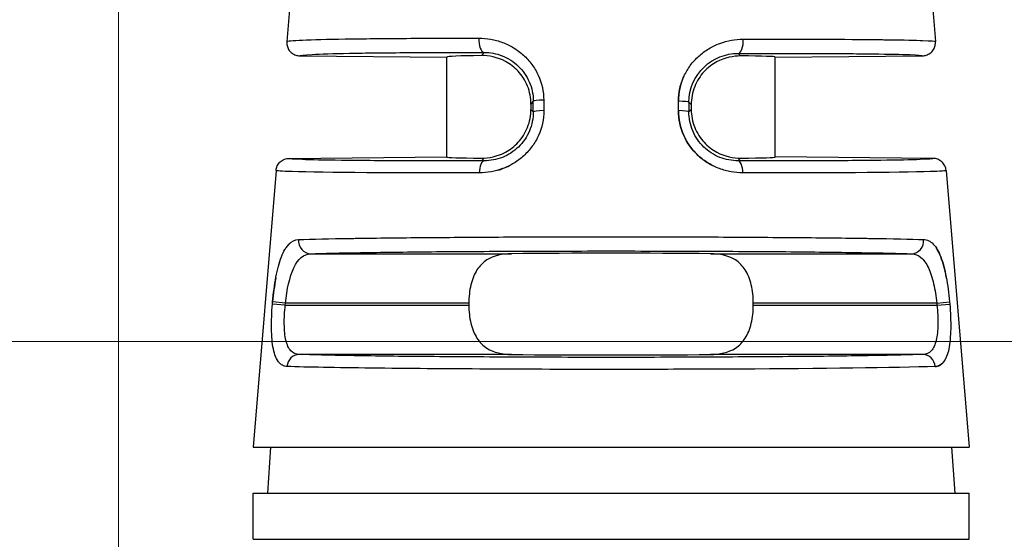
# Model space of a CAD drawing. Header units: inches. Extents: x 0 to 5655, y -2263 to 1330.
# Tile 110 of 231: x 4149 to 4164, y -641 to -633. Entities that reach past the tile are written whole.
import ezdxf

# ---------------------------------------------------------------- set-up
doc = ezdxf.new("R2010")
doc.units = ezdxf.units.IN
doc.header["$MEASUREMENT"] = 0
for name, color, linetype, lineweight in [('AM_5', 3, 'Continuous', 15), ('可見 (ISO)', 7, 'Continuous', 25), ('窄部可見 (ISO)', 7, 'Continuous', 25)]:
    doc.layers.add(name, color=color, linetype=linetype, lineweight=lineweight)
doc.styles.add('尺寸標註', font='romans.shx', dxfattribs={"bigfont": 'CHINESET.SHX'})
doc.dimstyles.new('CNS1$0', dxfattribs={"dimtxt": 2.5, "dimasz": 2.5, "dimexe": 1, "dimexo": 1, "dimgap": 1.5, "dimtad": 1, "dimtoh": 1, "dimdec": 1, "dimdsep": 46, "dimtxsty": '尺寸標註', "dimcen": 0, "dimclrd": 2, "dimclre": 2, "dimclrt": 1, "dimadec": 0, "dimazin": 2, "dimtp": 0.1, "dimtm": 0.1, "dimtfac": 0.71, "dimtdec": 1, "dimtmove": 0, "dimatfit": 0, "dimfxl": 0, "dimlwd": 13, "dimlwe": 13, "dimarcsym": 0})

# ---------------------------------------------------------------- blocks, each defined once
blk = doc.blocks.new('*D707')
at = {"layer": 'AM_5', "color": 2, "lineweight": 13}
for p, q in [((4150.551, -648.096), (4150.551, -578.246)), ((4267.868, -645.392), (4267.868, -578.246)), ((4265.368, -579.246), (4153.051, -579.246))]:
    blk.add_line(p, q, dxfattribs=at)
at = {"layer": 'AM_5', "color": 2}
for points in [[(4153.051, -578.83), (4153.051, -579.663), (4150.551, -579.246)], [(4265.368, -578.83), (4265.368, -579.663), (4267.868, -579.246)]]:
    blk.add_solid(points, dxfattribs=at)
at = {"layer": 'Defpoints', "color": 0}
for p in [(4150.551, -579.246), (4267.868, -646.392), (4150.551, -649.096)]:
    blk.add_point(p, dxfattribs=at)
at = {"layer": 'AM_5', "color": 1, "insert": (4209.21, -576.496), "char_height": 2.5, "attachment_point": 5, "style": '尺寸標註'}
blk.add_mtext('117.3', dxfattribs=at)
blk = doc.blocks.new('*D709')
at = {"layer": 'AM_5', "color": 2, "lineweight": 13}
for p, q in [((4201.769, -638.246), (4137.453, -638.246)), ((4138.453, -640.746), (4138.453, -654.296)), ((4144.441, -656.796), (4137.453, -656.796))]:
    blk.add_line(p, q, dxfattribs=at)
at = {"layer": 'AM_5', "color": 2}
for points in [[(4138.037, -640.746), (4138.87, -640.746), (4138.453, -638.246)], [(4138.037, -654.296), (4138.87, -654.296), (4138.453, -656.796)]]:
    blk.add_solid(points, dxfattribs=at)
at = {"layer": 'Defpoints', "color": 0}
for p in [(4202.769, -638.246), (4138.453, -656.796), (4145.441, -656.796)]:
    blk.add_point(p, dxfattribs=at)
at = {"layer": 'AM_5', "color": 1, "insert": (4135.703, -647.521), "char_height": 2.5, "attachment_point": 5, "rotation": 90, "style": '尺寸標註'}
blk.add_mtext('18.6', dxfattribs=at)

msp = doc.modelspace()

# ---------------------------------------------------------------- linework, layer by layer
at = {"layer": '可見 (ISO)'}
for p, q in [((4153.452, -629.636), (4153.115, -633.678)), ((4162.651, -629.636), (4162.987, -633.678)), ((4153.313, -633.895), (4155.551, -633.915)), ((4155.551, -635.436), (4155.551, -633.915)), ((4160.551, -633.915), (4162.79, -633.895)), ((4160.551, -635.436), (4160.551, -633.915)), ((4156.832, -634.631), (4156.832, -634.712)), ((4159.271, -634.639), (4159.271, -634.712)), ((4153.15, -635.457), (4155.551, -635.436)), ((4162.953, -635.457), (4160.551, -635.436)), ((4152.952, -635.641), (4152.601, -639.856)), ((4163.15, -635.641), (4163.501, -639.856)), ((4155.886, -637.659), (4155.886, -637.692)), ((4160.216, -637.692), (4160.216, -637.659)), ((4152.601, -639.856), (4163.501, -639.856)), ((4152.869, -639.856), (4152.82, -640.556)), ((4163.234, -639.856), (4163.283, -640.556)), ((4152.601, -640.556), (4163.501, -640.556)), ((4152.601, -641.256), (4152.601, -640.556)), ((4163.501, -641.256), (4163.501, -640.556)), ((4152.601, -641.256), (4163.501, -641.256))]:
    msp.add_line(p, q, dxfattribs=at)
for centre, major_axis, ratio, start_param, end_param in [((4158.051, -633.936), (2.5, -0.022), 0.017454, 2.47973, 3.141745), ((4158.051, -633.936), (2.5, 0.022), 0.013962, 6.283049, 6.945058), ((4158.051, -635.415), (-2.5, -0.022), 0.013962, 6.283049, 6.945058), ((4158.051, -635.415), (2.5, -0.022), 0.013962, 5.621312, 6.283322), ((4158.051, -636.936), (2.5, 0), 0.013964, 0.920346, 2.221246), ((4158.051, -638.415), (-2.5, 0), 0.013964, 0.920346, 2.221246)]:
    msp.add_ellipse(centre, major_axis=major_axis, ratio=ratio, start_param=start_param, end_param=end_param, dxfattribs=at)
for points, knots in [([(4153.115, -633.678), (4153.115, -633.679), (4153.114, -633.691), (4153.116, -633.718), (4153.117, -633.728), (4153.124, -633.759), (4153.132, -633.779), (4153.156, -633.82), (4153.174, -633.84), (4153.213, -633.868), (4153.232, -633.879), (4153.273, -633.892), (4153.293, -633.895), (4153.313, -633.895)], [0, 0, 0, 0, 0.000291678, 0.000291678, 0.000475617, 0.000475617, 0.000865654, 0.000865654, 0.001338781, 0.001338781, 0.001736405, 0.001736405, 0.002102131, 0.002102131, 0.002102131, 0.002102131]), ([(4162.79, -633.895), (4162.81, -633.895), (4162.83, -633.892), (4162.87, -633.879), (4162.89, -633.868), (4162.928, -633.84), (4162.946, -633.82), (4162.971, -633.779), (4162.979, -633.759), (4162.987, -633.718), (4162.989, -633.698), (4162.987, -633.678)], [-0.03297966, -0.03297966, -0.03297966, -0.03297966, -0.02690514, -0.02690514, -0.02030084, -0.02030084, -0.01244198, -0.01244198, -0.00596311, -0.00596311, -0.00000001, -0.00000001, -0.00000001, -0.00000001]), ([(4156.832, -634.631), (4156.832, -634.54), (4156.814, -634.444), (4156.745, -634.27), (4156.693, -634.192), (4156.582, -634.071), (4156.508, -634.016), (4156.325, -633.917), (4156.184, -633.891), (4156.079, -633.892)], [0.5796584, 0.5796584, 0.5796584, 0.5796584, 0.6069081, 0.6069081, 0.6341577, 0.6341577, 0.6611202, 0.6611202, 0.7119119, 0.7119119, 0.7119119, 0.7119119]), ([(4160.023, -633.898), (4159.918, -633.897), (4159.778, -633.923), (4159.594, -634.023), (4159.52, -634.078), (4159.409, -634.199), (4159.358, -634.277), (4159.289, -634.452), (4159.271, -634.548), (4159.271, -634.639)], [1.026939, 1.026939, 1.026939, 1.026939, 1.0777476, 1.0777476, 1.1047295, 1.1047295, 1.1319998, 1.1319998, 1.15927, 1.15927, 1.15927, 1.15927]), ([(4156.079, -635.453), (4156.184, -635.454), (4156.324, -635.428), (4156.508, -635.329), (4156.582, -635.273), (4156.693, -635.152), (4156.744, -635.074), (4156.814, -634.9), (4156.832, -634.803), (4156.832, -634.712)], [0.4472991, 0.4472991, 0.4472991, 0.4472991, 0.4980511, 0.4980511, 0.5249922, 0.5249922, 0.5523136, 0.5523136, 0.579635, 0.579635, 0.579635, 0.579635]), ([(4159.271, -634.712), (4159.271, -634.803), (4159.289, -634.9), (4159.358, -635.074), (4159.41, -635.152), (4159.521, -635.273), (4159.595, -635.329), (4159.778, -635.428), (4159.918, -635.454), (4160.023, -635.453)], [0, 0, 0, 0, 0.0273214, 0.0273214, 0.0546428, 0.0546428, 0.0815839, 0.0815839, 0.1323359, 0.1323359, 0.1323359, 0.1323359]), ([(4152.952, -635.641), (4152.954, -635.617), (4152.96, -635.594), (4152.981, -635.549), (4152.996, -635.528), (4153.034, -635.493), (4153.056, -635.48), (4153.102, -635.462), (4153.126, -635.458), (4153.15, -635.457)], [-0.02966708, -0.02966708, -0.02966708, -0.02966708, -0.02254998, -0.02254998, -0.01483365, -0.01483365, -0.0071175, -0.0071175, -0.00000007, -0.00000007, -0.00000007, -0.00000007]), ([(4163.15, -635.641), (4163.148, -635.617), (4163.142, -635.594), (4163.121, -635.549), (4163.106, -635.528), (4163.068, -635.493), (4163.046, -635.48), (4163, -635.462), (4162.977, -635.458), (4162.953, -635.457)], [0, 0, 0, 0, 0.00711713, 0.00711713, 0.01483349, 0.01483349, 0.02254967, 0.02254967, 0.02966712, 0.02966712, 0.02966712, 0.02966712]), ([(4156.537, -636.909), (4156.403, -636.91), (4156.26, -636.939), (4156.105, -637.039), (4156.048, -637.096), (4155.971, -637.217), (4155.938, -637.296), (4155.896, -637.471), (4155.886, -637.567), (4155.886, -637.659)], [1.0271092, 1.0271092, 1.0271092, 1.0271092, 1.0773536, 1.0773536, 1.1044127, 1.1044127, 1.1317666, 1.1317666, 1.1591204, 1.1591204, 1.1591204, 1.1591204]), ([(4160.216, -637.659), (4160.216, -637.567), (4160.206, -637.471), (4160.164, -637.296), (4160.132, -637.217), (4160.054, -637.096), (4159.998, -637.039), (4159.843, -636.939), (4159.7, -636.91), (4159.565, -636.909)], [0.5795602, 0.5795602, 0.5795602, 0.5795602, 0.606914, 0.606914, 0.6342679, 0.6342679, 0.661327, 0.661327, 0.7115715, 0.7115715, 0.7115715, 0.7115715]), ([(4155.886, -637.692), (4155.886, -637.784), (4155.896, -637.88), (4155.938, -638.055), (4155.971, -638.133), (4156.048, -638.255), (4156.105, -638.312), (4156.26, -638.412), (4156.403, -638.441), (4156.537, -638.442)], [0, 0, 0, 0, 0.0273538, 0.0273538, 0.0547077, 0.0547077, 0.0817668, 0.0817668, 0.1320113, 0.1320113, 0.1320113, 0.1320113]), ([(4159.565, -638.442), (4159.7, -638.441), (4159.843, -638.412), (4159.998, -638.312), (4160.054, -638.255), (4160.132, -638.133), (4160.164, -638.055), (4160.206, -637.88), (4160.216, -637.784), (4160.216, -637.692)], [0.447549, 0.447549, 0.447549, 0.447549, 0.4977934, 0.4977934, 0.5248525, 0.5248525, 0.5522064, 0.5522064, 0.5795602, 0.5795602, 0.5795602, 0.5795602])]:
    msp.add_open_spline(points, degree=3, knots=knots, dxfattribs=at)
at = {"layer": '窄部可見 (ISO)'}
for p, q in [((4156.079, -633.892), (4156.118, -633.844)), ((4159.984, -633.859), (4160.023, -633.898)), ((4156.867, -634.587), (4156.832, -634.631)), ((4156.867, -634.747), (4156.867, -634.587)), ((4157.026, -634.571), (4157.027, -634.731)), ((4159.076, -634.731), (4159.076, -634.587)), ((4159.235, -634.604), (4159.235, -634.747)), ((4159.271, -634.639), (4159.235, -634.604)), ((4156.832, -634.712), (4156.867, -634.747)), ((4159.235, -634.747), (4159.271, -634.712)), ((4156.121, -635.494), (4156.079, -635.453)), ((4160.023, -635.453), (4159.982, -635.494)), ((4153.477, -636.909), (4156.537, -636.909)), ((4159.565, -636.909), (4162.626, -636.909)), ((4152.897, -637.676), (4152.9, -637.642)), ((4153.092, -637.692), (4152.897, -637.676)), ((4153.095, -637.659), (4152.9, -637.642)), ((4153.092, -637.692), (4153.095, -637.659)), ((4155.886, -637.659), (4153.095, -637.659)), ((4163.008, -637.659), (4160.216, -637.659)), ((4163.008, -637.659), (4163.203, -637.642)), ((4163.008, -637.659), (4163.011, -637.692)), ((4163.011, -637.692), (4163.206, -637.676)), ((4163.203, -637.642), (4163.206, -637.676)), ((4153.092, -637.692), (4155.886, -637.692)), ((4160.216, -637.692), (4163.011, -637.692)), ((4156.537, -638.442), (4153.302, -638.442)), ((4162.801, -638.442), (4159.565, -638.442))]:
    msp.add_line(p, q, dxfattribs=at)
for centre, major_axis, ratio, start_param, end_param in [((4156.12, -633.644), (0, -0.2), 0.408152, 4.629744, 6.264066), ((4159.982, -633.659), (0, -0.2), 0.408157, 0.015295, 1.652802), ((4157.067, -634.587), (-0.2, 0), 0.084952, 4.917607, 6.269172), ((4159.035, -634.604), (0.2, 0), 0.084951, 0.014013, 1.365641), ((4157.067, -634.747), (-0.2, 0), 0.08494, 4.916991, 6.269172), ((4159.035, -634.747), (0.2, 0), 0.08494, 0.014013, 1.366194), ((4156.123, -635.694), (-0.001, 0.2), 0.393168, 0.015186, 1.486691), ((4159.98, -635.694), (0.001, 0.2), 0.393168, 4.796495, 6.267999), ((4153.477, -636.709), (0.006, -0.2), 0.916732, 4.59998, 6.248229), ((4162.626, -636.709), (-0.006, -0.2), 0.916732, 0.034956, 1.683206), ((4153.302, -638.642), (0.007, 0.2), 0.922876, 0.036264, 1.518658), ((4162.801, -638.642), (-0.007, 0.2), 0.922876, 4.764528, 6.246921)]:
    msp.add_ellipse(centre, major_axis=major_axis, ratio=ratio, start_param=start_param, end_param=end_param, dxfattribs=at)
for points, knots in [([(4153.115, -633.678), (4153.115, -633.678), (4153.116, -633.677), (4153.117, -633.676), (4153.12, -633.675), (4153.134, -633.671), (4153.158, -633.668), (4153.219, -633.662), (4153.279, -633.659), (4153.51, -633.649), (4153.732, -633.643), (4154.273, -633.635), (4154.592, -633.632), (4155.283, -633.628), (4155.656, -633.627), (4156.039, -633.627)], [0.000061, 0.000061, 0.000061, 0.000061, 0.015625, 0.015625, 0.03125, 0.0625, 0.125, 0.125, 0.25, 0.25, 0.5, 0.5, 0.75, 0.75, 1, 1, 1, 1]), ([(4156.039, -633.627), (4156.1, -633.628), (4156.192, -633.636), (4156.28, -633.656), (4156.339, -633.672), (4156.367, -633.681), (4156.456, -633.714), (4156.513, -633.741), (4156.619, -633.805), (4156.668, -633.841), (4156.765, -633.928), (4156.808, -633.976), (4156.883, -634.078), (4156.915, -634.132), (4156.998, -634.312), (4157.026, -634.438), (4157.026, -634.571)], [0, 0, 0, 0, 0.125, 0.1875, 0.1875, 0.25, 0.25, 0.375, 0.375, 0.5, 0.5, 0.625, 0.625, 0.75, 0.75, 1, 1, 1, 1]), ([(4159.076, -634.587), (4159.076, -634.521), (4159.083, -634.456), (4159.111, -634.329), (4159.133, -634.266), (4159.187, -634.149), (4159.22, -634.094), (4159.276, -634.017), (4159.297, -633.992), (4159.34, -633.944), (4159.364, -633.921), (4159.434, -633.858), (4159.484, -633.821), (4159.564, -633.772), (4159.591, -633.758), (4159.648, -633.73), (4159.678, -633.718), (4159.821, -633.664), (4159.941, -633.643), (4160.064, -633.643)], [0, 0, 0, 0, 0.125, 0.125, 0.25, 0.25, 0.375, 0.375, 0.4375, 0.4375, 0.5, 0.5, 0.625, 0.625, 0.6875, 0.6875, 0.75, 0.75, 1, 1, 1, 1]), ([(4160.064, -633.643), (4160.456, -633.642), (4160.836, -633.642), (4161.185, -633.643), (4161.212, -633.643), (4161.239, -633.643), (4161.266, -633.643), (4161.583, -633.644), (4161.872, -633.646), (4162.119, -633.649), (4162.147, -633.649), (4162.174, -633.649), (4162.201, -633.65), (4162.431, -633.653), (4162.62, -633.656), (4162.755, -633.661), (4162.767, -633.661), (4162.779, -633.661), (4162.791, -633.662), (4162.918, -633.667), (4162.987, -633.672), (4162.987, -633.678)], [0, 0, 0, 0, 0.25, 0.25, 0.25, 0.269583, 0.269583, 0.269583, 0.5, 0.5, 0.5, 0.526011, 0.526011, 0.526011, 0.75, 0.75, 0.75, 0.771014, 0.771014, 0.771014, 1, 1, 1, 1]), ([(4153.313, -633.895), (4153.313, -633.887), (4153.377, -633.88), (4153.501, -633.874), (4153.629, -633.867), (4153.82, -633.861), (4154.068, -633.857), (4154.315, -633.852), (4154.618, -633.849), (4154.965, -633.847), (4155.311, -633.845), (4155.701, -633.844), (4156.118, -633.844)], [0, 0, 0, 0, 0.245499, 0.245499, 0.245499, 0.496999, 0.496999, 0.496999, 0.7485, 0.7485, 0.7485, 1, 1, 1, 1]), ([(4156.118, -633.844), (4156.211, -633.844), (4156.306, -633.861), (4156.395, -633.896), (4156.483, -633.931), (4156.567, -633.984), (4156.638, -634.051), (4156.708, -634.119), (4156.767, -634.202), (4156.806, -634.294), (4156.846, -634.385), (4156.867, -634.486), (4156.867, -634.587)], [0, 0, 0, 0, 0.25, 0.25, 0.25, 0.5, 0.5, 0.5, 0.75, 0.75, 0.75, 1, 1, 1, 1]), ([(4159.235, -634.604), (4159.236, -634.398), (4159.323, -634.203), (4159.608, -633.931), (4159.798, -633.859), (4159.984, -633.859)], [0, 0, 0, 0, 0.5, 0.5, 1, 1, 1, 1]), ([(4159.984, -633.859), (4160.401, -633.858), (4160.791, -633.858), (4161.138, -633.859), (4161.484, -633.86), (4161.788, -633.863), (4162.035, -633.866), (4162.282, -633.869), (4162.474, -633.873), (4162.601, -633.878), (4162.726, -633.883), (4162.789, -633.889), (4162.79, -633.895)], [0, 0, 0, 0, 0.2515, 0.2515, 0.2515, 0.503001, 0.503001, 0.503001, 0.754501, 0.754501, 0.754501, 1, 1, 1, 1]), ([(4159.162, -634.202), (4159.161, -634.204), (4159.16, -634.206), (4159.105, -634.328), (4159.076, -634.454), (4159.076, -634.587)], [0.7460208, 0.7460208, 0.7460208, 0.7460208, 0.75, 0.75, 1, 1, 1, 1]), ([(4157.027, -634.731), (4157.027, -634.862), (4156.999, -634.989), (4156.92, -635.167), (4156.888, -635.222), (4156.813, -635.325), (4156.768, -635.375), (4156.674, -635.46), (4156.624, -635.498), (4156.544, -635.547), (4156.516, -635.562), (4156.46, -635.589), (4156.429, -635.602), (4156.286, -635.656), (4156.167, -635.677), (4156.044, -635.678)], [0, 0, 0, 0, 0.25, 0.25, 0.375, 0.375, 0.5, 0.5, 0.625, 0.625, 0.6875, 0.6875, 0.75, 0.75, 1, 1, 1, 1]), ([(4156.867, -634.747), (4156.867, -634.847), (4156.847, -634.948), (4156.808, -635.04), (4156.77, -635.131), (4156.712, -635.215), (4156.641, -635.284), (4156.57, -635.353), (4156.486, -635.406), (4156.396, -635.442), (4156.307, -635.477), (4156.213, -635.494), (4156.121, -635.494)], [0, 0, 0, 0, 0.25, 0.25, 0.25, 0.5, 0.5, 0.5, 0.75, 0.75, 0.75, 1, 1, 1, 1]), ([(4160.058, -635.678), (4159.997, -635.678), (4159.936, -635.672), (4159.847, -635.656), (4159.817, -635.649), (4159.759, -635.633), (4159.731, -635.624), (4159.641, -635.59), (4159.585, -635.563), (4159.478, -635.497), (4159.429, -635.461), (4159.284, -635.329), (4159.21, -635.227), (4159.102, -634.987), (4159.076, -634.861), (4159.076, -634.731)], [0, 0, 0, 0, 0.125, 0.125, 0.1875, 0.1875, 0.25, 0.25, 0.375, 0.375, 0.5, 0.5, 0.75, 0.75, 1, 1, 1, 1]), ([(4159.076, -634.731), (4159.076, -634.862), (4159.103, -634.989), (4159.183, -635.167), (4159.215, -635.222), (4159.29, -635.325), (4159.334, -635.375), (4159.428, -635.46), (4159.478, -635.498), (4159.552, -635.543), (4159.573, -635.555), (4159.595, -635.566)], [0, 0, 0, 0, 0.25, 0.25, 0.375, 0.375, 0.5, 0.5, 0.625, 0.625, 0.6732156, 0.6732156, 0.6732156, 0.6732156]), ([(4159.982, -635.494), (4159.89, -635.494), (4159.795, -635.477), (4159.706, -635.442), (4159.616, -635.406), (4159.532, -635.352), (4159.461, -635.284), (4159.39, -635.215), (4159.333, -635.131), (4159.294, -635.039), (4159.255, -634.947), (4159.235, -634.847), (4159.235, -634.747)], [0, 0, 0, 0, 0.25, 0.25, 0.25, 0.5, 0.5, 0.5, 0.75, 0.75, 0.75, 1, 1, 1, 1]), ([(4156.121, -635.494), (4155.68, -635.496), (4155.267, -635.496), (4154.899, -635.495), (4154.532, -635.493), (4154.21, -635.491), (4153.948, -635.488), (4153.685, -635.485), (4153.482, -635.48), (4153.347, -635.475), (4153.216, -635.47), (4153.149, -635.464), (4153.15, -635.457)], [0, 0, 0, 0, 0.2515, 0.2515, 0.2515, 0.503, 0.503, 0.503, 0.7545, 0.7545, 0.7545, 1, 1, 1, 1]), ([(4156.338, -635.634), (4156.359, -635.628), (4156.379, -635.621), (4156.438, -635.599), (4156.473, -635.584), (4156.507, -635.566)], [0.2042751, 0.2042751, 0.2042751, 0.2042751, 0.25, 0.25, 0.3262799, 0.3262799, 0.3262799, 0.3262799]), ([(4162.953, -635.457), (4162.954, -635.464), (4162.887, -635.47), (4162.755, -635.475), (4162.62, -635.48), (4162.417, -635.485), (4162.155, -635.488), (4161.892, -635.491), (4161.571, -635.493), (4161.203, -635.495), (4160.836, -635.496), (4160.423, -635.496), (4159.982, -635.494)], [0, 0, 0, 0, 0.2455, 0.2455, 0.2455, 0.497, 0.497, 0.497, 0.7485, 0.7485, 0.7485, 1, 1, 1, 1]), ([(4156.044, -635.678), (4154.801, -635.681), (4153.672, -635.675), (4153.196, -635.659), (4153.038, -635.654), (4152.951, -635.648), (4152.952, -635.641)], [0, 0, 0, 0, 0.75, 0.75, 0.75, 1, 1, 1, 1]), ([(4163.15, -635.641), (4163.151, -635.648), (4163.065, -635.654), (4162.906, -635.659), (4162.43, -635.675), (4161.301, -635.681), (4160.058, -635.678)], [0, 0, 0, 0, 0.25, 0.25, 0.25, 1, 1, 1, 1]), ([(4152.9, -637.642), (4152.905, -637.576), (4152.912, -637.512), (4152.929, -637.386), (4152.939, -637.323), (4152.961, -637.206), (4152.973, -637.151), (4153.001, -637.048), (4153.016, -636.999), (4153.049, -636.914), (4153.067, -636.877), (4153.096, -636.828), (4153.106, -636.812), (4153.127, -636.785), (4153.138, -636.772), (4153.192, -636.717), (4153.24, -636.694), (4153.294, -636.692)], [0, 0, 0, 0, 0.125, 0.125, 0.25, 0.25, 0.375, 0.375, 0.5, 0.5, 0.625, 0.625, 0.6875, 0.6875, 0.75, 0.75, 1, 1, 1, 1]), ([(4153.162, -636.748), (4153.158, -636.752), (4153.153, -636.756), (4153.133, -636.777), (4153.119, -636.794), (4153.105, -636.815)], [0.224464, 0.224464, 0.224464, 0.224464, 0.25, 0.25, 0.3353831, 0.3353831, 0.3353831, 0.3353831]), ([(4153.294, -636.692), (4153.499, -636.686), (4153.77, -636.68), (4154.085, -636.675), (4154.117, -636.675), (4154.149, -636.674), (4154.181, -636.674), (4154.491, -636.669), (4154.839, -636.665), (4155.207, -636.662), (4155.262, -636.662), (4155.318, -636.661), (4155.373, -636.661), (4155.758, -636.658), (4156.162, -636.655), (4156.567, -636.653), (4156.615, -636.653), (4156.662, -636.653), (4156.71, -636.653), (4157.163, -636.651), (4157.617, -636.65), (4158.054, -636.65), (4158.49, -636.65), (4158.944, -636.651), (4159.396, -636.653), (4159.443, -636.653), (4159.489, -636.653), (4159.535, -636.653), (4159.941, -636.655), (4160.346, -636.658), (4160.731, -636.661), (4160.786, -636.661), (4160.841, -636.662), (4160.895, -636.662), (4161.264, -636.665), (4161.612, -636.669), (4161.922, -636.674), (4161.954, -636.674), (4161.986, -636.675), (4162.017, -636.675), (4162.332, -636.68), (4162.603, -636.686), (4162.809, -636.692)], [0, 0, 0, 0, 0.113583, 0.113583, 0.113583, 0.125, 0.125, 0.125, 0.233788, 0.233788, 0.233788, 0.25, 0.25, 0.25, 0.361916, 0.361916, 0.361916, 0.375, 0.375, 0.375, 0.5, 0.5, 0.5, 0.625, 0.625, 0.625, 0.637758, 0.637758, 0.637758, 0.75, 0.75, 0.75, 0.766016, 0.766016, 0.766016, 0.875, 0.875, 0.875, 0.886328, 0.886328, 0.886328, 1, 1, 1, 1]), ([(4162.809, -636.692), (4162.835, -636.693), (4162.861, -636.699), (4162.909, -636.722), (4162.931, -636.738), (4162.977, -636.784), (4162.997, -636.812), (4163.036, -636.877), (4163.053, -636.913), (4163.087, -637.001), (4163.102, -637.049), (4163.129, -637.151), (4163.141, -637.205), (4163.175, -637.385), (4163.191, -637.51), (4163.203, -637.642)], [0, 0, 0, 0, 0.125, 0.125, 0.25, 0.25, 0.375, 0.375, 0.5, 0.5, 0.625, 0.625, 0.75, 0.75, 1, 1, 1, 1]), ([(4153.095, -637.659), (4153.117, -637.454), (4153.159, -637.26), (4153.287, -636.985), (4153.374, -636.911), (4153.477, -636.909)], [0, 0, 0, 0, 0.5, 0.5, 1, 1, 1, 1]), ([(4153.477, -636.909), (4153.669, -636.902), (4153.926, -636.897), (4154.548, -636.886), (4154.913, -636.882), (4155.72, -636.874), (4156.162, -636.872), (4157.087, -636.868), (4157.569, -636.867), (4158.534, -636.867), (4159.016, -636.868), (4159.94, -636.872), (4160.382, -636.874), (4161.189, -636.882), (4161.554, -636.886), (4162.176, -636.897), (4162.433, -636.902), (4162.626, -636.909)], [0, 0, 0, 0, 0.125, 0.125, 0.25, 0.25, 0.375, 0.375, 0.5, 0.5, 0.625, 0.625, 0.75, 0.75, 0.875, 0.875, 1, 1, 1, 1]), ([(4162.626, -636.909), (4162.677, -636.91), (4162.725, -636.929), (4162.768, -636.965), (4162.811, -637.001), (4162.848, -637.055), (4162.88, -637.123), (4162.912, -637.191), (4162.938, -637.274), (4162.96, -637.366), (4162.981, -637.458), (4162.997, -637.558), (4163.008, -637.659)], [0, 0, 0, 0, 0.25, 0.25, 0.25, 0.5, 0.5, 0.5, 0.75, 0.75, 0.75, 1, 1, 1, 1]), ([(4163.156, -637.281), (4163.155, -637.276), (4163.154, -637.27), (4163.141, -637.206), (4163.129, -637.151), (4163.102, -637.048), (4163.086, -636.999), (4163.053, -636.914), (4163.035, -636.877), (4163.01, -636.834), (4163.004, -636.824), (4162.998, -636.815)], [0.2380254, 0.2380254, 0.2380254, 0.2380254, 0.25, 0.25, 0.375, 0.375, 0.5, 0.5, 0.625, 0.625, 0.6640596, 0.6640596, 0.6640596, 0.6640596]), ([(4153.118, -638.626), (4153.092, -638.625), (4153.069, -638.619), (4153.037, -638.602), (4153.027, -638.594), (4153.008, -638.578), (4152.999, -638.568), (4152.972, -638.534), (4152.957, -638.506), (4152.931, -638.44), (4152.92, -638.403), (4152.893, -638.27), (4152.884, -638.169), (4152.881, -637.93), (4152.886, -637.805), (4152.897, -637.676)], [0, 0, 0, 0, 0.125, 0.125, 0.1875, 0.1875, 0.25, 0.25, 0.375, 0.375, 0.5, 0.5, 0.75, 0.75, 1, 1, 1, 1]), ([(4163.206, -637.676), (4163.217, -637.806), (4163.222, -637.932), (4163.219, -638.109), (4163.216, -638.164), (4163.207, -638.267), (4163.2, -638.316), (4163.183, -638.402), (4163.172, -638.44), (4163.152, -638.49), (4163.145, -638.505), (4163.13, -638.533), (4163.121, -638.546), (4163.078, -638.601), (4163.036, -638.624), (4162.985, -638.626)], [0, 0, 0, 0, 0.25, 0.25, 0.375, 0.375, 0.5, 0.5, 0.625, 0.625, 0.6875, 0.6875, 0.75, 0.75, 1, 1, 1, 1]), ([(4153.302, -638.442), (4153.253, -638.441), (4153.211, -638.422), (4153.177, -638.386), (4153.144, -638.35), (4153.118, -638.295), (4153.102, -638.227), (4153.086, -638.158), (4153.078, -638.074), (4153.077, -637.982), (4153.076, -637.891), (4153.081, -637.791), (4153.092, -637.692)], [0, 0, 0, 0, 0.25, 0.25, 0.25, 0.5, 0.5, 0.5, 0.75, 0.75, 0.75, 1, 1, 1, 1]), ([(4163.011, -637.692), (4163.021, -637.792), (4163.027, -637.892), (4163.026, -637.983), (4163.025, -638.074), (4163.017, -638.158), (4163, -638.227), (4162.984, -638.296), (4162.959, -638.35), (4162.925, -638.386), (4162.891, -638.423), (4162.849, -638.441), (4162.801, -638.442)], [0, 0, 0, 0, 0.25, 0.25, 0.25, 0.5, 0.5, 0.5, 0.75, 0.75, 0.75, 1, 1, 1, 1]), ([(4152.961, -638.511), (4152.962, -638.513), (4152.964, -638.516), (4152.967, -638.522), (4152.969, -638.526), (4152.971, -638.529)], [0.67507453, 0.67507453, 0.67507453, 0.67507453, 0.6875, 0.6875, 0.70282757, 0.70282757, 0.70282757, 0.70282757]), ([(4162.801, -638.442), (4162.607, -638.449), (4162.344, -638.455), (4161.703, -638.466), (4161.325, -638.471), (4160.485, -638.478), (4160.025, -638.481), (4159.06, -638.485), (4158.555, -638.487), (4157.547, -638.487), (4157.043, -638.485), (4156.078, -638.481), (4155.617, -638.478), (4154.778, -638.471), (4154.4, -638.466), (4153.759, -638.455), (4153.496, -638.449), (4153.302, -638.442)], [0, 0, 0, 0, 0.125, 0.125, 0.25, 0.25, 0.375, 0.375, 0.5, 0.5, 0.625, 0.625, 0.75, 0.75, 0.875, 0.875, 1, 1, 1, 1]), ([(4162.985, -638.626), (4163.01, -638.625), (4163.033, -638.619), (4163.065, -638.602), (4163.075, -638.594), (4163.095, -638.578), (4163.104, -638.568), (4163.123, -638.543), (4163.133, -638.528), (4163.142, -638.511)], [0, 0, 0, 0, 0.125, 0.125, 0.1875, 0.1875, 0.25, 0.25, 0.324412, 0.324412, 0.324412, 0.324412]), ([(4162.985, -638.626), (4162.39, -638.645), (4161.228, -638.658), (4160.012, -638.665), (4159.824, -638.666), (4159.635, -638.666), (4159.445, -638.667), (4158.973, -638.669), (4158.5, -638.67), (4158.047, -638.67), (4156.836, -638.67), (4155.472, -638.663), (4154.404, -638.65), (4153.873, -638.644), (4153.421, -638.636), (4153.118, -638.626)], [0, 0, 0, 0, 0.324773, 0.324773, 0.324773, 0.375, 0.375, 0.375, 0.5, 0.5, 0.5, 0.834128, 0.834128, 0.834128, 1, 1, 1, 1])]:
    msp.add_open_spline(points, degree=3, knots=knots, dxfattribs=at)
msp.add_open_spline([(4152.947, -637.281), (4152.926, -637.396), (4152.911, -637.516), (4152.9, -637.642)], degree=3, dxfattribs=at)

# ---------------------------------------------------------------- dimensions: what is measured, and where the dimension line sits
at = {"layer": 'AM_5'}
dim = msp.add_linear_dim(base=(4150.551, -579.246), p1=(4267.868, -646.392), p2=(4150.551, -649.096), dimstyle='CNS1$0', override={"dimfxl": 4, "dimarcsym": 1}, dxfattribs=at)
dim.commit()
dim.dimension.update_dxf_attribs({"geometry": '*D707', "text_midpoint": (4209.21, -576.496)})
dim = msp.add_linear_dim(base=(4138.453376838, -656.796271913), p1=(4202.769387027, -638.246271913), p2=(4145.441224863, -656.796271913), angle=90, dimstyle='CNS1$0', override={"dimfxl": 4, "dimarcsym": 1}, dxfattribs=at)
dim.commit()
dim.dimension.update_dxf_attribs({"geometry": '*D709', "text_midpoint": (4135.703376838, -647.521271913)})

doc.saveas('drawing.dxf')
